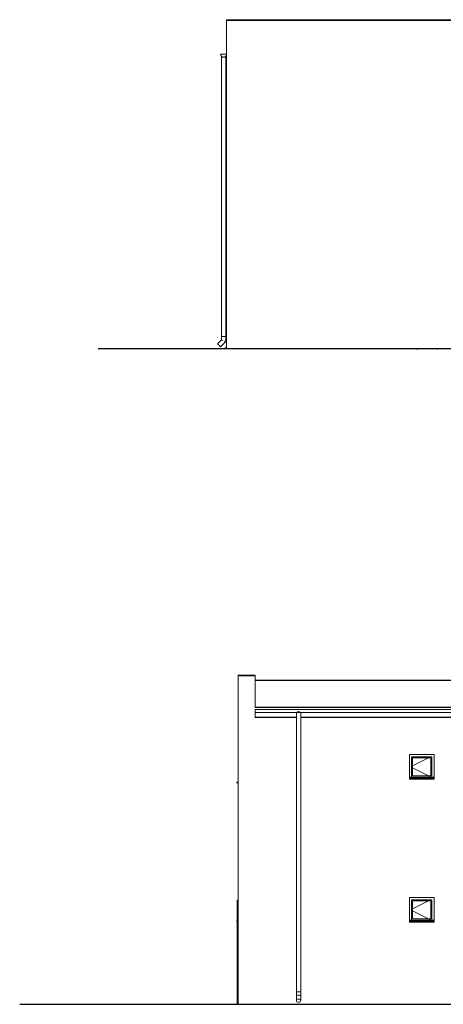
# Model space of a CAD drawing. Header units: centimetres. Extents: x -25572 to 23555, y -2435 to 15405.
# Tile 128 of 134: x 18027 to 19007, y 4873 to 7151. Entities that reach past the tile are written whole.
import ezdxf

# ---------------------------------------------------------------- set-up
doc = ezdxf.new("R2010")
doc.units = ezdxf.units.CM
doc.header["$MEASUREMENT"] = 0
for name, color, linetype, lineweight in [('Nowe_0_Nr_pióra__4', 7, 'Continuous', 13), ('Nowe_0_Nr_pióra__84', 7, 'Continuous', 13), ('Nowe_220-A Ściany_Nr_pióra__3', 7, 'Continuous', 13), ('Nowe_220-A Ściany_Nr_pióra__87', 7, 'Continuous', 13), ('Nowe_250-A Schody Pochylnie_Nr_pióra__91', 7, 'Continuous', 13), ('Nowe_280-A Dachy Powłoki_Nr_pióra__27', 7, 'Continuous', 25), ('Nowe_450-K Stropy_Nr_pióra__21', 7, 'Continuous', 25), ('Nowe_450-K Stropy_Nr_pióra__89', 7, 'Continuous', 13)]:
    doc.layers.add(name, color=color, linetype=linetype, lineweight=lineweight)
doc.linetypes.add('LINIA TERENU', pattern='A,0,[3,Lwowska architektura1.Shx,S=0.396825,R=0,X=0,Y=0],-50,0', length=50)

msp = doc.modelspace()

# ---------------------------------------------------------------- linework, layer by layer
at = {"layer": 'Nowe_0_Nr_pióra__4', "color": 7, "linetype": 'Continuous', "lineweight": 13}
for p, q in [((18492.7, 7067.8), (18491.7, 7071.3)), ((18491.7, 7071.3), (18498.7, 7071.3)), ((18495.2, 7065.2), (18492.7, 7067.8)), ((18493.7, 7066.7), (18493.7, 7064.3)), ((18494.3, 7064.3), (18494.4, 7064.3)), ((18494.4, 7064.3), (18494.7, 7064.3)), ((18498.7, 7064.3), (18495.2, 7065.2)), ((18495.9, 7064.3), (18496.2, 7064.3)), ((18496.2, 7064.3), (18496.5, 7064.3)), ((18498.7, 7071.3), (18505.7, 7071.3)), ((18502.2, 7065.2), (18498.7, 7064.3)), ((18501, 7064.3), (18501.2, 7064.3)), ((18501.2, 7064.3), (18501.5, 7064.3)), ((18504.8, 7067.8), (18502.2, 7065.2)), ((18502.8, 7064.3), (18503.1, 7064.3)), ((18503.1, 7064.3), (18503.1, 7064.3)), ((18503.7, 7066.7), (18503.7, 7064.3)), ((18505.7, 7071.3), (18504.8, 7067.8)), ((18572.1, 5554.7), (19806.6, 5554.7)), ((18572.1, 5554.7), (18572.1, 5551.2)), ((18572.1, 5551.2), (18572.1, 5548.7)), ((18572.1, 5548.7), (18572.1, 5547.7)), ((18572.1, 5547.7), (18667.1, 5547.7)), ((18667.8, 5548.4), (18667.1, 5547.7)), ((18667.7, 5547.7), (18667.8, 5547.7)), ((18668.8, 5548.7), (18667.8, 5548.4)), ((18667.8, 5547.7), (18668.1, 5547.7)), ((18669.6, 5549.5), (18668.8, 5548.7)), ((18669.3, 5547.7), (18669.6, 5547.7)), ((18672.1, 5550.2), (18669.6, 5549.5)), ((18669.6, 5547.7), (18669.8, 5547.7)), ((18674.6, 5549.5), (18672.1, 5550.2)), ((18674.3, 5547.7), (18674.6, 5547.7)), ((18675.4, 5548.7), (18674.6, 5549.5)), ((18674.6, 5547.7), (18674.9, 5547.7)), ((18675.4, 5548.7), (18676.4, 5548.4)), ((18676.1, 5547.7), (18676.4, 5547.7)), ((18677.1, 5547.7), (18676.4, 5548.4)), ((18676.4, 5547.7), (18676.5, 5547.7)), ((19806.6, 5547.7), (18677.1, 5547.7))]:
    msp.add_line(p, q, dxfattribs=at)
at = {"layer": 'Nowe_0_Nr_pióra__84', "color": 7, "linetype": 'Continuous', "lineweight": 13}
for p, q in [((18493.7, 7064.3), (18494.1, 7064.3)), ((18493.7, 7064.3), (18493.7, 6418.4)), ((18494.1, 7064.3), (18494.3, 7064.3)), ((18494.7, 7064.3), (18495.2, 7064.3)), ((18495.2, 7064.3), (18495.9, 7064.3)), ((18496.5, 7064.3), (18496.8, 7064.3)), ((18496.8, 7064.3), (18498.7, 7064.3)), ((18498.7, 7064.3), (18500.7, 7064.3)), ((18500.7, 7064.3), (18501, 7064.3)), ((18501.5, 7064.3), (18502.3, 7064.3)), ((18502.3, 7064.3), (18502.8, 7064.3)), ((18503.1, 7064.3), (18503.4, 7064.3)), ((18503.4, 7064.3), (18503.7, 7064.3)), ((18503.7, 7064.3), (18503.7, 6418.4)), ((18493.7, 6410.5), (18484.6, 6401.4)), ((18503.7, 6406.4), (18491.7, 6394.3)), ((18493.7, 6418.4), (18493.7, 6410.5)), ((18493.7, 6418.4), (18494.1, 6418.4)), ((18493.7, 6410.5), (18494.1, 6410.4)), ((18494.1, 6418.4), (18495.2, 6418.4)), ((18494.1, 6410.4), (18495.2, 6409.9)), ((18495.2, 6418.4), (18496.8, 6418.4)), ((18495.2, 6409.9), (18496.8, 6409.2)), ((18496.8, 6418.4), (18498.7, 6418.4)), ((18498.7, 6418.4), (18500.7, 6418.4)), ((18500.7, 6418.4), (18502.3, 6418.4)), ((18500.7, 6407.7), (18502.3, 6407)), ((18502.3, 6418.4), (18503.4, 6418.4)), ((18502.3, 6407), (18503.4, 6406.5)), ((18503.4, 6418.4), (18503.7, 6418.4)), ((18503.4, 6406.5), (18503.7, 6406.4)), ((18503.7, 6418.4), (18503.7, 6406.4)), ((18484.6, 6401.4), (18484.9, 6401.1)), ((18484.9, 6401.1), (18485.6, 6400.3)), ((18485.6, 6400.3), (18486.8, 6399.2)), ((18486.8, 6399.2), (18488.1, 6397.8)), ((18488.1, 6397.8), (18489.5, 6396.5)), ((18489.5, 6396.5), (18490.6, 6395.3)), ((18490.6, 6395.3), (18491.4, 6394.6)), ((18491.4, 6394.6), (18491.7, 6394.3)), ((18667.5, 5547.7), (18667.1, 5547.7)), ((18667.1, 5547.7), (18667.1, 4901.9)), ((18667.7, 5547.7), (18667.5, 5547.7)), ((18668.5, 5547.7), (18668.1, 5547.7)), ((18669.3, 5547.7), (18668.5, 5547.7)), ((18670.2, 5547.7), (18669.8, 5547.7)), ((18672.1, 5547.7), (18670.2, 5547.7)), ((18674, 5547.7), (18672.1, 5547.7)), ((18674.3, 5547.7), (18674, 5547.7)), ((18675.6, 5547.7), (18674.9, 5547.7)), ((18676.1, 5547.7), (18675.6, 5547.7)), ((18676.7, 5547.7), (18676.5, 5547.7)), ((18677.1, 5547.7), (18676.7, 5547.7)), ((18677.1, 5547.7), (18677.1, 4901.9)), ((18667.5, 4901.9), (18667.1, 4901.9)), ((18667.1, 4901.9), (18667.1, 4891.9)), ((18668.5, 4901.9), (18667.5, 4901.9)), ((18670.2, 4901.9), (18668.5, 4901.9)), ((18672.1, 4901.9), (18670.2, 4901.9)), ((18674, 4901.9), (18672.1, 4901.9)), ((18675.6, 4901.9), (18674, 4901.9)), ((18676.7, 4901.9), (18675.6, 4901.9)), ((18677.1, 4901.9), (18676.7, 4901.9)), ((18677.1, 4901.9), (18677.1, 4891.9)), ((18667.1, 4891.9), (18667.1, 4881.3)), ((18667.5, 4882.6), (18667.1, 4881.3)), ((18667.1, 4881.3), (18667.5, 4879.9)), ((18668.5, 4893.3), (18667.5, 4892.7)), ((18668.5, 4883.8), (18667.5, 4882.6)), ((18667.5, 4879.9), (18668.5, 4878.8)), ((18670.2, 4893.8), (18668.5, 4893.3)), ((18670.2, 4884.5), (18668.5, 4883.8)), ((18668.5, 4878.8), (18670.2, 4878)), ((18672.1, 4893.9), (18670.2, 4893.8)), ((18672.1, 4884.8), (18670.2, 4884.5)), ((18670.2, 4878), (18672.1, 4877.7)), ((18674, 4893.8), (18672.1, 4893.9)), ((18674, 4884.5), (18672.1, 4884.8)), ((18672.1, 4877.7), (18674, 4878)), ((18675.6, 4893.3), (18674, 4893.8)), ((18675.6, 4883.8), (18674, 4884.5)), ((18674, 4878), (18675.6, 4878.8)), ((18676.7, 4892.7), (18675.6, 4893.3)), ((18676.7, 4882.6), (18675.6, 4883.8)), ((18675.6, 4878.8), (18676.7, 4879.9)), ((18677.1, 4881.3), (18676.7, 4882.6)), ((18676.7, 4879.9), (18677.1, 4881.3)), ((18677.1, 4891.9), (18677.1, 4881.3))]:
    msp.add_line(p, q, dxfattribs=at)
at = {"layer": 'Nowe_220-A Ściany_Nr_pióra__3', "color": 7, "linetype": 'Continuous', "lineweight": 13}
for p, q in [((18505.7, 6903.3), (18503.7, 6903.1)), ((18505.7, 6808.3), (18503.7, 6808.1)), ((18505.7, 6572.3), (18503.7, 6572.1)), ((18505.7, 6477.3), (18503.7, 6477.1)), ((18505.7, 6392.3), (18502.7, 6392.1)), ((18502.7, 6392.1), (18502.7, 6390.1)), ((18502.7, 6390.1), (18503.7, 6391.1)), ((18933.8, 5398.7), (18933.8, 5445.7)), ((18933.8, 5445.7), (18980.8, 5445.7)), ((18936.3, 5424.7), (18933.8, 5423.5)), ((18936.3, 5401.2), (18936.3, 5443.2)), ((18936.3, 5443.2), (18978.3, 5443.2)), ((18973.3, 5443.2), (18936.3, 5424.7)), ((18978.3, 5445.7), (18973.3, 5443.2)), ((18978.3, 5443.2), (18978.3, 5401.2)), ((18980.8, 5445.7), (18980.8, 5398.7)), ((18936.3, 5419.7), (18933.8, 5421)), ((18973.3, 5401.2), (18936.3, 5419.7)), ((18978.3, 5401.2), (18936.3, 5401.2)), ((18978.3, 5398.7), (18973.3, 5401.2)), ((18532.1, 5386.7), (18529.1, 5386.5)), ((18529.1, 5386.5), (18529.1, 5384.5)), ((18529.1, 5384.5), (18530.1, 5385.5)), ((18928.8, 5398.7), (18985.8, 5398.7)), ((18928.8, 5397.7), (18985.8, 5397.7)), ((18928.8, 5396.7), (18928.8, 5396.5)), ((18928.8, 5396.5), (18928.8, 5394.5)), ((18928.8, 5396.5), (18985.8, 5396.5)), ((18928.8, 5394.5), (18985.8, 5394.5)), ((18985.8, 5396.7), (18985.8, 5396.5)), ((18985.8, 5396.5), (18985.8, 5394.5)), ((18530.2, 5113.9), (18530.2, 4872.7)), ((18530.2, 5113.9), (18532.1, 5113.9)), ((18933.8, 5067.7), (18933.8, 5114.7)), ((18933.8, 5114.7), (18980.8, 5114.7)), ((18936.3, 5070.2), (18936.3, 5112.2)), ((18936.3, 5112.2), (18978.3, 5112.2)), ((18973.3, 5112.2), (18936.3, 5093.7)), ((18978.3, 5114.7), (18973.3, 5112.2)), ((18978.3, 5112.2), (18978.3, 5070.2)), ((18980.8, 5114.7), (18980.8, 5067.7)), ((18936.3, 5093.7), (18933.8, 5092.5)), ((18936.3, 5088.7), (18933.8, 5090)), ((18973.3, 5070.2), (18936.3, 5088.7)), ((18530.2, 5065.6), (18529.1, 5065.5)), ((18529.1, 5065.5), (18529.1, 5063.5)), ((18529.1, 5063.5), (18530.1, 5064.5)), ((18928.8, 5067.7), (18985.8, 5067.7)), ((18928.8, 5066.7), (18985.8, 5066.7)), ((18928.8, 5065.7), (18928.8, 5065.5)), ((18928.8, 5065.5), (18928.8, 5063.5)), ((18928.8, 5065.5), (18985.8, 5065.5)), ((18928.8, 5063.5), (18985.8, 5063.5)), ((18978.3, 5070.2), (18936.3, 5070.2)), ((18978.3, 5067.7), (18973.3, 5070.2)), ((18985.8, 5065.7), (18985.8, 5065.5)), ((18985.8, 5065.5), (18985.8, 5063.5)), ((18530.2, 4872.7), (18532.1, 4872.7))]:
    msp.add_line(p, q, dxfattribs=at)
at = {"layer": 'Nowe_220-A Ściany_Nr_pióra__87', "color": 7, "linetype": 'Continuous', "lineweight": 13}
for p, q in [((18505.7, 7149.3), (18505.7, 7071.3)), ((18505.7, 7071.3), (18505.7, 7049.3)), ((18505.7, 7049.3), (18505.7, 6720.3)), ((18505.7, 6720.3), (18505.7, 6389.3)), ((18505.7, 6389.3), (18545.7, 6389.3)), ((18545.7, 6389.3), (19151.5, 6389.3)), ((18532.1, 5532.7), (18532.1, 5632.7)), ((18572.1, 5632.7), (18572.1, 5560.2)), ((18572.1, 5547.7), (18572.1, 5536.7)), ((18532.1, 5532.7), (18532.1, 5203.7)), ((18928.8, 5396.7), (18928.8, 5450.7)), ((18928.8, 5450.7), (18985.8, 5450.7)), ((18985.8, 5450.7), (18985.8, 5396.7)), ((18928.8, 5393.7), (18928.8, 5394.5)), ((18985.8, 5393.7), (18928.8, 5393.7)), ((18985.8, 5394.5), (18985.8, 5393.7)), ((18532.1, 4872.7), (18532.1, 5203.7)), ((18928.8, 5065.7), (18928.8, 5119.7)), ((18928.8, 5119.7), (18985.8, 5119.7)), ((18985.8, 5119.7), (18985.8, 5065.7)), ((18928.8, 5062.7), (18928.8, 5063.5)), ((18985.8, 5062.7), (18928.8, 5062.7)), ((18985.8, 5063.5), (18985.8, 5062.7)), ((18572.1, 4872.7), (18532.1, 4872.7)), ((20331.1, 4872.7), (18572.1, 4872.7))]:
    msp.add_line(p, q, dxfattribs=at)
at = {"layer": 'Nowe_250-A Schody Pochylnie_Nr_pióra__91', "color": 7, "linetype": 'Continuous', "lineweight": 13}
for p, q in [((18947.7, 6387.9), (18944.9, 6389.3)), ((18992.7, 6389.3), (18992.7, 6387.9))]:
    msp.add_line(p, q, dxfattribs=at)
at = {"layer": 'Nowe_280-A Dachy Powłoki_Nr_pióra__27', "color": 7, "linetype": 'Continuous', "lineweight": 25}
for p, q in [((18572.1, 5623), (22731.5, 5623)), ((18572.1, 5560.2), (21228.1, 5560.2)), ((18667.1, 5536.7), (18572.1, 5536.7)), ((20196.5, 5536.7), (18677.1, 5536.7))]:
    msp.add_line(p, q, dxfattribs=at)
at = {"layer": 'Nowe_450-K Stropy_Nr_pióra__21', "color": 7, "linetype": 'LINIA TERENU', "lineweight": 25}
for p, q in [((18208.3, 6390.1), (20384.5, 6390.1)), ((18026.7, 4872.7), (23554.5, 4872.7))]:
    msp.add_line(p, q, dxfattribs=at)
at = {"layer": 'Nowe_450-K Stropy_Nr_pióra__89', "color": 7, "linetype": 'Continuous', "lineweight": 13}
for p, q in [((18505.7, 7151.3), (19762.9, 7151.3)), ((18505.7, 7149.3), (18505.7, 7151.3)), ((18505.7, 7149.3), (19761.7, 7149.3)), ((18532.1, 5634.7), (18572.1, 5634.7)), ((18532.1, 5632.7), (18532.1, 5634.7)), ((18532.1, 5632.7), (18572.1, 5632.7)), ((18572.1, 5632.7), (18572.1, 5634.7))]:
    msp.add_line(p, q, dxfattribs=at)

doc.saveas('drawing.dxf')
